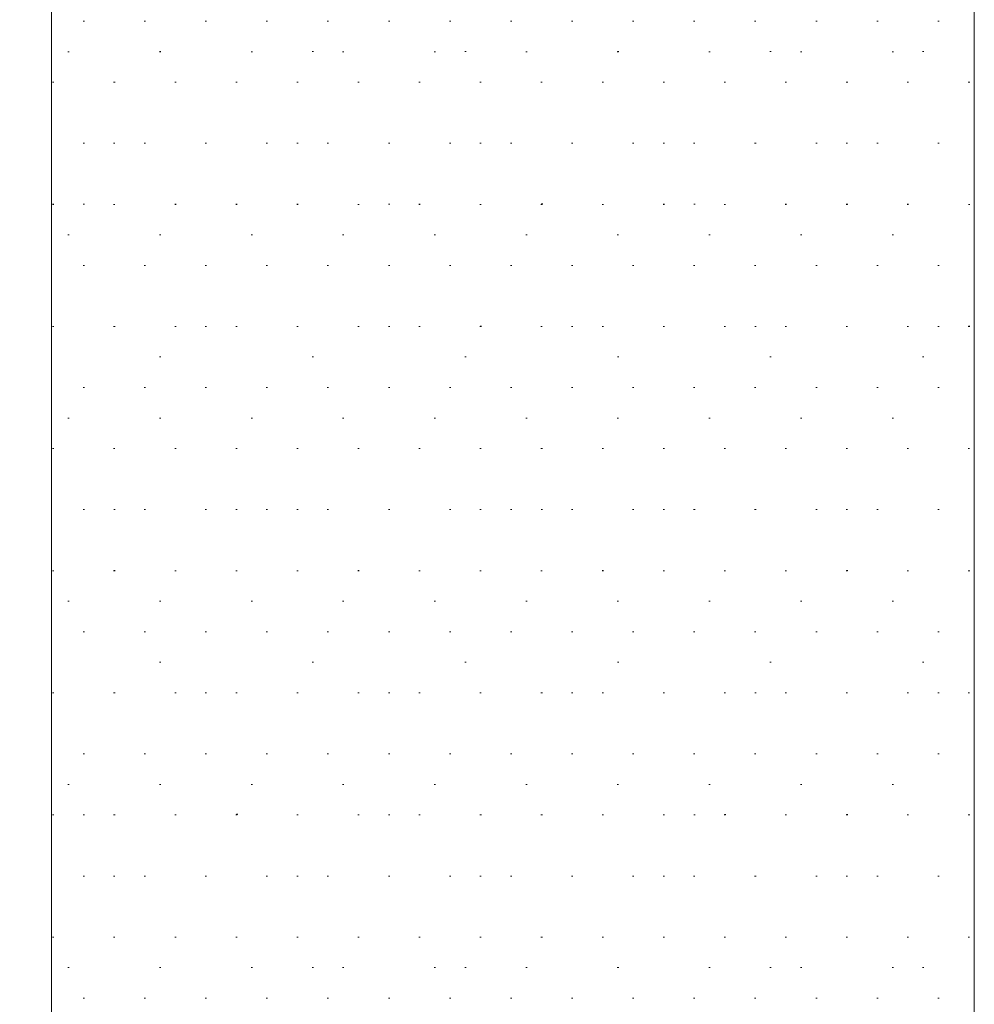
# Model space of a CAD drawing. Header units: inches. Extents: x -96941 to 10978768, y -673 to 1070890.
# Tile 62 of 256: x 56775.53 to 56781.73, y 3644.14 to 3650.54. Entities that reach past the tile are written whole.
import ezdxf

# ---------------------------------------------------------------- set-up
doc = ezdxf.new("R2010")
doc.units = ezdxf.units.IN
for name, color, linetype, lineweight in [('_MB_inne_0.15', 251, 'Continuous', 15), ('_MB_kreskowanie_szklo_0.09', 157, 'Continuous', 9), ('_MB_kreskowanie_szklo_0.09 @ 1', 157, 'Continuous', 9), ('_MB_kreskowanie_szklo_0.09 @ 1.5', 157, 'Continuous', 9), ('_MB_kreskowanie_szklo_0.09 @ 10', 157, 'Continuous', 9), ('_MB_kreskowanie_szklo_0.09 @ 100', 157, 'Continuous', 9), ('_MB_kreskowanie_szklo_0.09 @ 2', 157, 'Continuous', 9), ('_MB_kreskowanie_szklo_0.09 @ 2.5', 157, 'Continuous', 9), ('_MB_kreskowanie_szklo_0.09 @ 20', 157, 'Continuous', 9), ('_MB_kreskowanie_szklo_0.09 @ 25', 157, 'Continuous', 9), ('_MB_kreskowanie_szklo_0.09 @ 4', 157, 'Continuous', 9), ('_MB_kreskowanie_szklo_0.09 @ 5', 157, 'Continuous', 9), ('_MB_kreskowanie_szklo_0.09 @ 50', 157, 'Continuous', 9), ('_MB_kreskowanie_szklo_0.09 @ 8', 157, 'Continuous', 9)]:
    doc.layers.add(name, color=color, linetype=linetype, lineweight=lineweight)

# ---------------------------------------------------------------- blocks, each defined once
blk = doc.blocks.new('*U3081')
at = {"layer": '_MB_kreskowanie_szklo_0.09 @ 1'}
h = blk.add_hatch(dxfattribs=at)
h.set_pattern_fill('DOTS', color=256, scale=0.25)
h.set_pattern_definition([(0, (0, -10), (0.1984375, 0.396875), [0, -0.396875])])
h.paths.add_polyline_path([(6, -22), (6, -6), (0, -6), (0, -22)])
at = {"layer": '_MB_kreskowanie_szklo_0.09 @ 1.5'}
h = blk.add_hatch(dxfattribs=at)
h.set_pattern_fill('DOTS', color=256, scale=0.25)
h.set_pattern_definition([(0, (0, -10), (0.29765625, 0.5953124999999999), [0, -0.5953124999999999])])
h.paths.add_polyline_path([(6, -22), (6, -6), (0, -6), (0, -22)])
at = {"layer": '_MB_kreskowanie_szklo_0.09 @ 10'}
h = blk.add_hatch(dxfattribs=at)
h.set_pattern_fill('DOTS', color=256, scale=0.25)
h.set_pattern_definition([(0, (0, -10), (1.984375, 3.96875), [0, -3.96875])])
h.paths.add_polyline_path([(6, -22), (6, -6), (0, -6), (0, -22)])
at = {"layer": '_MB_kreskowanie_szklo_0.09 @ 100'}
h = blk.add_hatch(dxfattribs=at)
h.set_pattern_fill('DOTS', color=256, scale=0.25)
h.set_pattern_definition([(0, (0, -10), (19.84375, 39.6875), [0, -39.6875])])
h.paths.add_polyline_path([(6, -22), (6, -6), (0, -6), (0, -22)])
at = {"layer": '_MB_kreskowanie_szklo_0.09 @ 2'}
h = blk.add_hatch(dxfattribs=at)
h.set_pattern_fill('DOTS', color=256, scale=0.25)
h.set_pattern_definition([(0, (0, -10), (0.396875, 0.79375), [0, -0.79375])])
h.paths.add_polyline_path([(6, -22), (6, -6), (0, -6), (0, -22)])
at = {"layer": '_MB_kreskowanie_szklo_0.09 @ 2.5'}
h = blk.add_hatch(dxfattribs=at)
h.set_pattern_fill('DOTS', color=256, scale=0.25)
h.set_pattern_definition([(0, (0, -10), (0.49609375, 0.9921875), [0, -0.9921875])])
h.paths.add_polyline_path([(6, -22), (6, -6), (0, -6), (0, -22)])
at = {"layer": '_MB_kreskowanie_szklo_0.09 @ 20'}
h = blk.add_hatch(dxfattribs=at)
h.set_pattern_fill('DOTS', color=256, scale=0.25)
h.set_pattern_definition([(0, (0, -10), (3.96875, 7.9375), [0, -7.9375])])
h.paths.add_polyline_path([(6, -22), (6, -6), (0, -6), (0, -22)])
at = {"layer": '_MB_kreskowanie_szklo_0.09 @ 25'}
h = blk.add_hatch(dxfattribs=at)
h.set_pattern_fill('DOTS', color=256, scale=0.25)
h.set_pattern_definition([(0, (0, -10), (4.9609375, 9.921875), [0, -9.921875])])
h.paths.add_polyline_path([(6, -22), (6, -6), (0, -6), (0, -22)])
at = {"layer": '_MB_kreskowanie_szklo_0.09 @ 4'}
h = blk.add_hatch(dxfattribs=at)
h.set_pattern_fill('DOTS', color=256, scale=0.25)
h.set_pattern_definition([(0, (0, -10), (0.79375, 1.5875), [0, -1.5875])])
h.paths.add_polyline_path([(6, -22), (6, -6), (0, -6), (0, -22)])
at = {"layer": '_MB_kreskowanie_szklo_0.09 @ 5'}
h = blk.add_hatch(dxfattribs=at)
h.set_pattern_fill('DOTS', color=256, scale=0.25)
h.set_pattern_definition([(0, (0, -10), (0.9921875, 1.984375), [0, -1.984375])])
h.paths.add_polyline_path([(6, -22), (6, -6), (0, -6), (0, -22)])
at = {"layer": '_MB_kreskowanie_szklo_0.09 @ 50'}
h = blk.add_hatch(dxfattribs=at)
h.set_pattern_fill('DOTS', color=256, scale=0.25)
h.set_pattern_definition([(0, (0, -10), (9.921875, 19.84375), [0, -19.84375])])
h.paths.add_polyline_path([(6, -22), (6, -6), (0, -6), (0, -22)])
at = {"layer": '_MB_kreskowanie_szklo_0.09 @ 8'}
h = blk.add_hatch(dxfattribs=at)
h.set_pattern_fill('DOTS', color=256, scale=0.25)
h.set_pattern_definition([(0, (0, -10), (1.5875, 3.175), [0, -3.175])])
h.paths.add_polyline_path([(6, -22), (6, -6), (0, -6), (0, -22)])
blk = doc.blocks.new('*U555')
at = {"layer": '_MB_inne_0.15'}
blk.add_lwpolyline([(6, -22), (6, -6), (0, -6), (0, -22)], close=True, dxfattribs=at)
blk.add_lwpolyline([(14, -6), (14, -22), (6, -22), (6, -6), (14, -6), (6, -22), (6, -6), (14, -22)], dxfattribs=at)
at = {"layer": '_MB_kreskowanie_szklo_0.09', "lineweight": 30}
blk.add_blockref('*U3081', (0, 0), dxfattribs=at)

msp = doc.modelspace()

# ---------------------------------------------------------------- block references
at = {"color": 14, "true_color": 0xa30000, "rotation": 180}
msp.add_blockref('*U555', (56781.73482845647, 3631.444182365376), dxfattribs=at)

doc.saveas('drawing.dxf')
